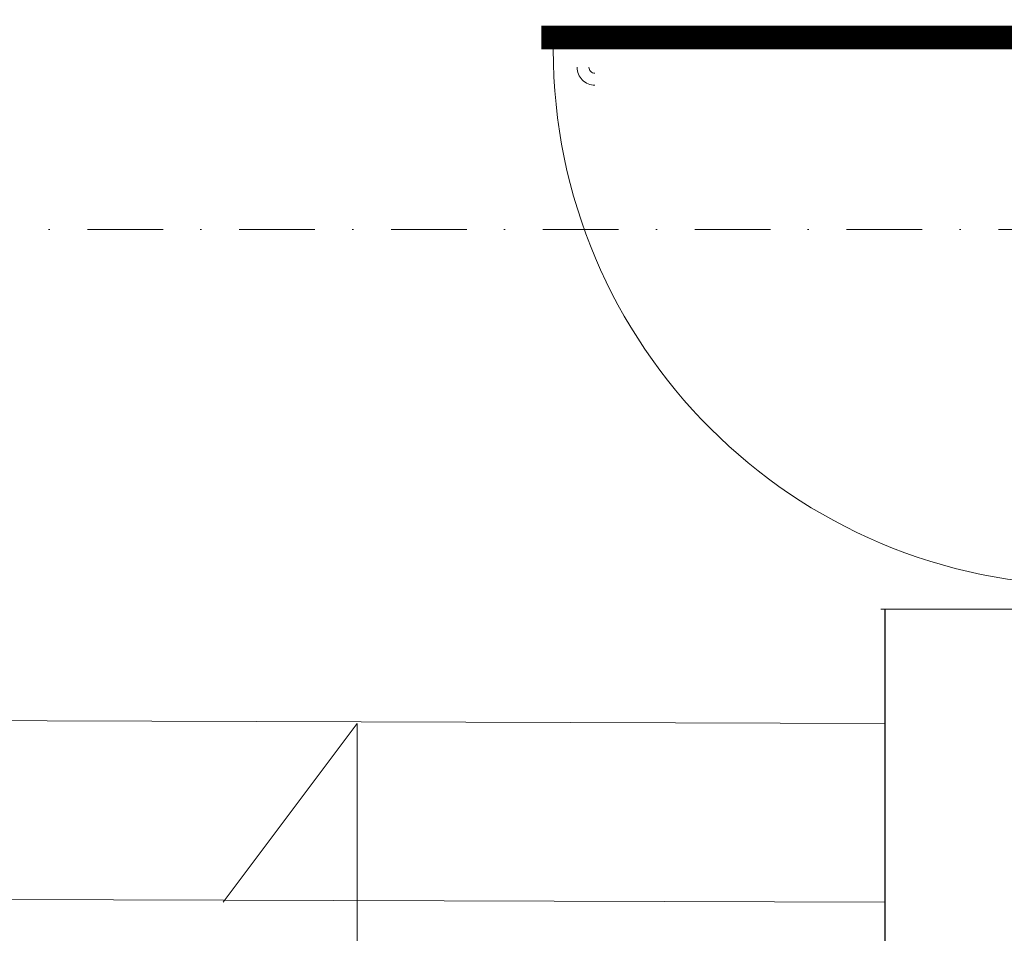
# Model space of a CAD drawing. Header units: centimetres. Extents: x -122 to 72759, y 3298 to 43172.
# Tile 34 of 243: x 34807 to 34972, y 11105 to 11259. Entities that reach past the tile are written whole.
import ezdxf

# ---------------------------------------------------------------- set-up
doc = ezdxf.new("R2010")
doc.units = ezdxf.units.CM
doc.header["$MEASUREMENT"] = 0
doc.linetypes.add('DASHDOT', pattern=[25.4, 12.7, -6.35, 0, -6.35])
for name, color, linetype, lineweight in [('0-LINIA ŚREDNIA', 7, 'Continuous', 5), ('0-OSIE', 7, 'DASHDOT', 5), ('_ nowe meble', 7, 'Continuous', 5), ('_ ściany konstrukcyjne', 7, 'Continuous', 5), ('A_drzwi', 252, 'Continuous', 5), ('wymiarowanie', 7, 'Continuous', 5), ('ZZZ_Xref', 7, 'Continuous', 5)]:
    doc.layers.add(name, color=color, linetype=linetype, lineweight=lineweight)

# ---------------------------------------------------------------- blocks, each defined once
blk = doc.blocks.new('G$CA1DC9C89')
at = {"layer": '0-LINIA ŚREDNIA', "lineweight": 5}
blk.add_lwpolyline([(305.83, 544.32), (305.77, 271.56), (305.77, 271.57), (305.87, 205.54), (1959, 205.46), (1959.01, 269.46), (1933.96, 269.46), (1933.96, 765.16), (2471.1, 765.1), (2471.1, 576.1), (2845.26, 576.1), (2845.26, 765.1), (4125.09, 765.11)], dxfattribs=at)
at = {"layer": '0-OSIE', "lineweight": 5}
blk.add_lwpolyline([(-236.1, 608.09), (4272.37, 608.09)], dxfattribs=at)
at = {"layer": '_ nowe meble', "lineweight": 5, "ltscale": 0.5}
for points in [[(4749.63, 256.64), (2471.1, 256.64), (2471.1, 763.1), (2451.03, 765.07), (2451.04, 784.96), (2305.04, 785.12), (2305.03, 765.12), (2099.99, 765.2), (2099.98, 784.98), (1954, 785.2), (1953.99, 765.16), (1933.96, 765.16), (1933.96, 269.46), (1959.01, 269.46), (1959, 205.42), (1139.5, 205.5), (1136.5, 205.5), (1136.5, 225.49), (1041.43, 225.5), (1041.43, 205.5), (305.87, 205.54), (305.87, 544.32)], [(77.15, 765.38), (77.15, 525.8), (305.83, 525.07)], [(65.14, 495.81), (305.82, 495.07)]]:
    blk.add_lwpolyline(points, dxfattribs=at)
at = {"layer": '_ ściany konstrukcyjne', "lineweight": 5}
blk.add_lwpolyline([(350.13, 544.32), (305.13, 544.32)], dxfattribs=at)
at = {"layer": 'A_drzwi', "lineweight": 5, "const_width": 4}
blk.add_lwpolyline([(340.13, 640.32), (248.13, 640.32)], dxfattribs=at)
at = {"layer": 'A_drzwi', "lineweight": 5, "ltscale": 0.2}
blk.add_arc((340.13, 638.32), 90, 180, 270, dxfattribs=at)
at = {"layer": 'A_drzwi', "lineweight": 5}
for radius in [3, 1]:
    blk.add_arc((257.13, 635.32), radius, 180.0101, 270.0101, dxfattribs=at)
at = {"layer": 'wymiarowanie', "lineweight": 5}
blk.add_lwpolyline([(217.22, 465.09), (217.22, 525.09), (194.68, 495.09)], dxfattribs=at)

msp = doc.modelspace()

# ---------------------------------------------------------------- block references
at = {"layer": 'ZZZ_Xref'}
msp.add_blockref('G$CA1DC9C89', (34646.15529, 10615.38849), dxfattribs=at)

doc.saveas('drawing.dxf')
